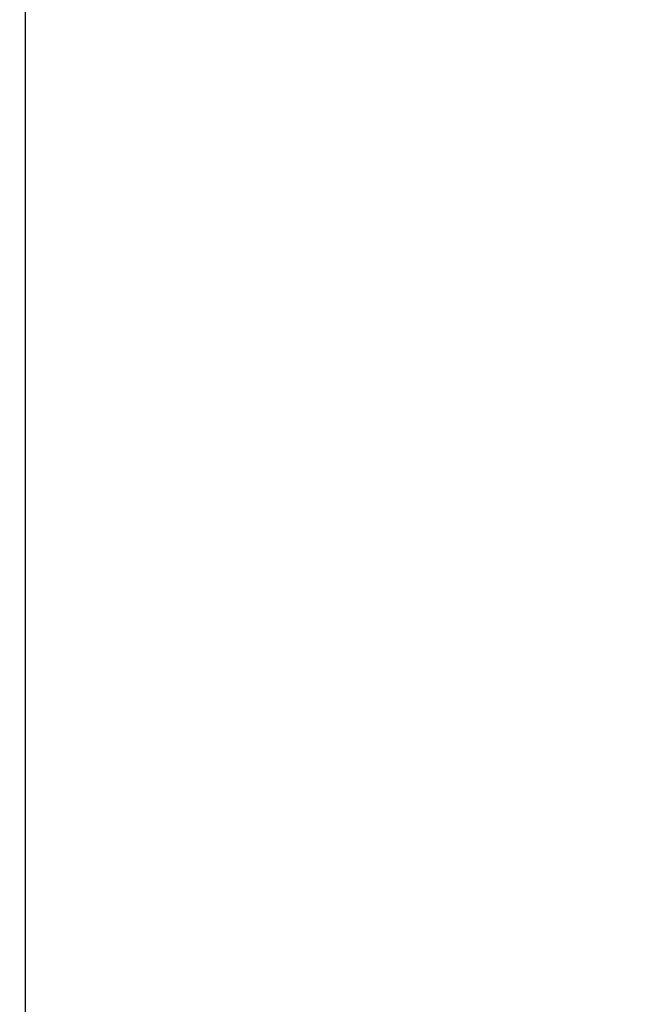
# Model space of a CAD drawing. Header units: inches. Extents: x 0 to 211, y 0 to 136.
# Tile 10 of 24: x 98.22 to 103.77, y 48.75 to 57.48. Entities that reach past the tile are written whole.
import ezdxf

# ---------------------------------------------------------------- set-up
doc = ezdxf.new("R2010")
doc.units = ezdxf.units.IN
doc.header["$LTSCALE"] = 11.589615
doc.header["$MEASUREMENT"] = 0
doc.layers.get('0').update_dxf_attribs({"linetype": 'CONTINUOUS'})
doc.layers.add('DIMENSIONS', color=7, linetype='CONTINUOUS')
doc.styles.get("Standard").update_dxf_attribs({"font": 'arial.ttf'})
doc.dimstyles.new('DIMSTYLE_1', dxfattribs={"dimtxt": 0.929648, "dimasz": 1.239531, "dimexe": 0.09, "dimexo": 0.07, "dimgap": 0.0375, "dimtad": 0, "dimtih": 1, "dimtoh": 1, "dimzin": 4, "dimdsep": 46, "dimtxsty": 'Standard', "dimblk": '_FILLED', "dimblk1": '_FILLED', "dimblk2": '_FILLED', "dimcen": 0.09, "dimadec": 3, "dimazin": 1, "dimtfac": 1, "dimtdec": 3, "dimtofl": 0, "dimtmove": 0, "dimatfit": 3, "dimldrblk": '_FILLED', "dimfxl": 0, "dimtolj": 1, "dimtzin": 4, "dimarcsym": 0})

# ---------------------------------------------------------------- blocks, each defined once
blk = doc.blocks.new('_FILLED')
at = {"color": 0, "linetype": 'ByBlock'}
blk.add_solid([(0, 0), (-1, 0.2), (-1, -0.2)], dxfattribs=at)
blk = doc.blocks.new('*D11')
at = {"layer": 'DIMENSIONS', "color": 2, "linetype": 'Continuous'}
for p, q in [((96.8972, 71.391), (96.8972, 69.327)), ((96.8972, 70.4426), (94.4181, 70.4426)), ((98.2722, 70.4426), (100.7745, 70.4426))]:
    blk.add_line(p, q, dxfattribs=at)
at = {"layer": 'DIMENSIONS', "color": 2, "linetype": 'Continuous', "xscale": 1.2395309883, "yscale": 1.2395309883, "zscale": 1.2395309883}
blk.add_blockref('_FILLED', (96.8972, 70.4426), dxfattribs=at)
at = {"layer": 'DIMENSIONS', "color": 2, "linetype": 'Continuous', "xscale": 1.2395309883, "yscale": 1.2395309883, "zscale": 1.2395309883, "rotation": 180}
blk.add_blockref('_FILLED', (98.2722, 70.4426), dxfattribs=at)
at = {"layer": 'DIMENSIONS', "color": 2, "linetype": 'Continuous', "insert": (101.2394, 70.9074), "char_height": 0.92965, "width": 2.526293, "attachment_point": 1, "line_spacing_factor": 0.9}
blk.add_mtext('1.38', dxfattribs=at)

msp = doc.modelspace()

# ---------------------------------------------------------------- linework, layer by layer
at = {"color": 7, "linetype": 'Continuous'}
msp.add_line((98.2722, 7.2852), (98.2722, 97.0772), dxfattribs=at)

# ---------------------------------------------------------------- dimensions: what is measured, and where the dimension line sits
at = {"layer": 'DIMENSIONS', "color": 2, "linetype": 'Continuous'}
dim = msp.add_linear_dim(base=(96.8971764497, 70.442612), p1=(98.2721764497, 14.6291986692), p2=(96.8971764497, 69.2570341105), angle=180, dimstyle='DIMSTYLE_1', dxfattribs=at)
dim.commit()
dim.dimension.update_dxf_attribs({"geometry": '*D11', "text_midpoint": (102.5410526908, 70.4374280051), "dimtype": 160})

doc.saveas('drawing.dxf')
